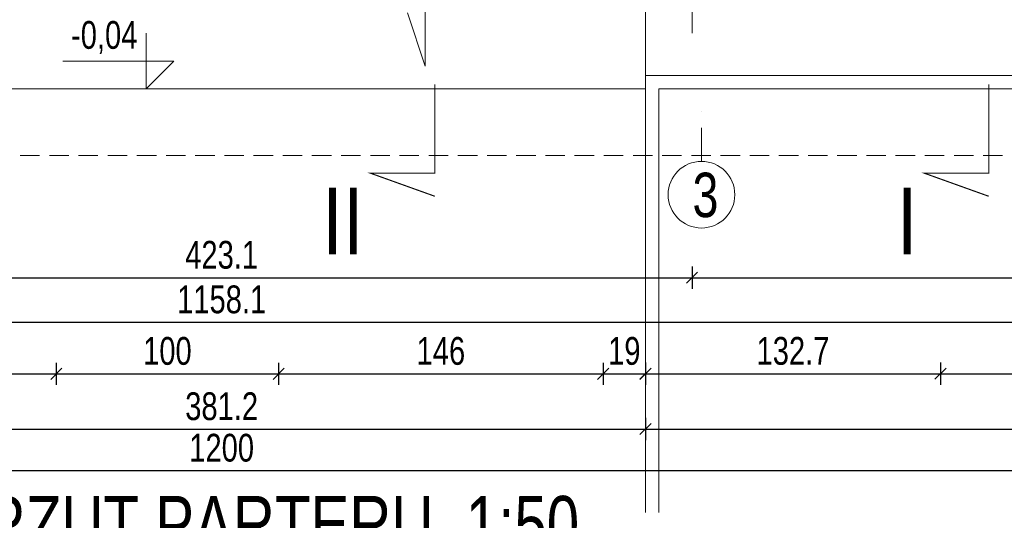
# Model space of a CAD drawing. Header units: inches. Extents: x 0 to 77643, y -44170 to 0.
# Tile 114 of 159: x 72130 to 72573, y -38752 to -38527. Entities that reach past the tile are written whole.
import ezdxf

# ---------------------------------------------------------------- set-up
doc = ezdxf.new("R2010")
doc.units = ezdxf.units.IN
doc.header["$MEASUREMENT"] = 0
doc.linetypes.add('DASHDOT', pattern=[1, 0.5, -0.25, 0, -0.25])
doc.linetypes.add('HIDDEN', pattern=[0.375, 0.25, -0.125])
doc.layers.get('0').update_dxf_attribs({"lineweight": 0})
doc.layers.get('Defpoints').update_dxf_attribs({"lineweight": 0})
for name, color, linetype, lineweight in [('p--dach', 2, 'Continuous', 30), ('p--koty wysok.', 141, 'Continuous', 0), ('p--linia przekroju I-AB', 116, 'Continuous', 40), ('p--obrzeże bet.', 252, 'Continuous', 0), ('p--osie konstr', 1, 'DASHDOT', 15), ('p--osie konstr.-NR', 1, 'DASHDOT', 15), ('p--podpis rysunku', 7, 'Continuous', 0), ('p--spadki terenu', 141, 'Continuous', 0), ('p--wymiary-1-50', 5, 'Continuous', 0)]:
    doc.layers.add(name, color=color, linetype=linetype, lineweight=lineweight)
doc.styles.add('1-50', font='arial.ttf', dxfattribs={"width": 0.75, "height": 12.5})
doc.styles.get("Standard").update_dxf_attribs({"font": 'arial.ttf', "width": 0.75})
doc.dimstyles.new('1-50', dxfattribs={"dimtxt": 12.5, "dimasz": 5, "dimexe": 5, "dimexo": 5, "dimgap": 0.09, "dimtad": 0, "dimdsep": 46, "dimtxsty": '1-50', "dimblk": 'OBLIQUE', "dimcen": 0.09, "dimadec": 0, "dimazin": 0, "dimtfac": 1, "dimtdec": 4, "dimtix": 1, "dimtofl": 0, "dimtmove": 2, "dimatfit": 3, "dimldrblk": 'OBLIQUE', "dimfxl": 5, "dimfxlon": 1, "dimtvp": 0.8, "dimtolj": 1, "dimtzin": 0, "dimarcsym": 0})

# ---------------------------------------------------------------- blocks, each defined once
blk = doc.blocks.new('_OBLIQUE')
at = {"color": 0, "linetype": 'ByBlock', "lineweight": -2}
for p, q in [((-0.5, -0.5), (0.5, 0.5)), ((0, 0), (0, 0))]:
    blk.add_line(p, q, dxfattribs=at)
blk = doc.blocks.new('*D1821')
at = {"layer": 'Defpoints', "color": 0}
for p in [(72432.42, -38533.27), (72009.32, -38637.91), (72432.42, -38643.22)]:
    blk.add_point(p, dxfattribs=at)
at = {"layer": 'p--wymiary-1-50', "color": 0, "lineweight": -2}
for p, q in [((72432.42, -38638.22), (72432.42, -38648.22)), ((72009.32, -38642.91), (72009.32, -38648.22)), ((72009.32, -38643.22), (72432.42, -38643.22))]:
    blk.add_line(p, q, dxfattribs=at)
at = {"layer": 'p--wymiary-1-50', "color": 0, "lineweight": -2, "xscale": 5, "yscale": 5, "zscale": 5, "rotation": 180}
blk.add_blockref('_OBLIQUE', (72009.32, -38643.22), dxfattribs=at)
at = {"layer": 'p--wymiary-1-50', "color": 0, "lineweight": -2, "xscale": 5, "yscale": 5, "zscale": 5}
blk.add_blockref('_OBLIQUE', (72432.42, -38643.22), dxfattribs=at)
at = {"layer": 'p--wymiary-1-50', "color": 0, "linetype": 'Continuous', "ltscale": 12, "insert": (72220.87, -38633.01), "char_height": 12.5, "attachment_point": 5, "style": '1-50'}
blk.add_mtext('\\A1;423.1', dxfattribs=at)
blk = doc.blocks.new('*D1822')
at = {"layer": 'Defpoints', "color": 0}
for p in [(71620.87, -38553.71), (72820.87, -38553.71), (72820.87, -38730.03)]:
    blk.add_point(p, dxfattribs=at)
at = {"layer": 'p--wymiary-1-50', "color": 0, "lineweight": -2}
for p, q in [((71620.87, -38725.03), (71620.87, -38735.03)), ((72820.87, -38725.03), (72820.87, -38735.03)), ((71620.87, -38730.03), (72820.87, -38730.03))]:
    blk.add_line(p, q, dxfattribs=at)
at = {"layer": 'p--wymiary-1-50', "color": 0, "lineweight": -2, "xscale": 5, "yscale": 5, "zscale": 5, "rotation": 180}
blk.add_blockref('_OBLIQUE', (71620.87, -38730.03), dxfattribs=at)
at = {"layer": 'p--wymiary-1-50', "color": 0, "lineweight": -2, "xscale": 5, "yscale": 5, "zscale": 5}
blk.add_blockref('_OBLIQUE', (72820.87, -38730.03), dxfattribs=at)
at = {"layer": 'p--wymiary-1-50', "color": 0, "linetype": 'Continuous', "ltscale": 12, "insert": (72220.87, -38719.82), "char_height": 12.5, "attachment_point": 5, "style": '1-50'}
blk.add_mtext('\\A1;1200', dxfattribs=at)
blk = doc.blocks.new('*D1824')
at = {"layer": 'Defpoints', "color": 0}
for p in [(72432.42, -38533.27), (72799.92, -38533.27), (72799.92, -38643.22)]:
    blk.add_point(p, dxfattribs=at)
at = {"layer": 'p--wymiary-1-50', "color": 0, "lineweight": -2}
for p, q in [((72432.42, -38638.22), (72432.42, -38648.22)), ((72799.92, -38638.22), (72799.92, -38648.22)), ((72432.42, -38643.22), (72799.92, -38643.22))]:
    blk.add_line(p, q, dxfattribs=at)
at = {"layer": 'p--wymiary-1-50', "color": 0, "lineweight": -2, "xscale": 5, "yscale": 5, "zscale": 5, "rotation": 180}
blk.add_blockref('_OBLIQUE', (72432.42, -38643.22), dxfattribs=at)
at = {"layer": 'p--wymiary-1-50', "color": 0, "lineweight": -2, "xscale": 5, "yscale": 5, "zscale": 5}
blk.add_blockref('_OBLIQUE', (72799.92, -38643.22), dxfattribs=at)
at = {"layer": 'p--wymiary-1-50', "color": 0, "linetype": 'Continuous', "ltscale": 12, "insert": (72616.17, -38633.01), "char_height": 12.5, "attachment_point": 5, "style": '1-50'}
blk.add_mtext('\\A1;367.5', dxfattribs=at)
blk = doc.blocks.new('*D1847')
at = {"layer": 'Defpoints', "color": 0}
for p in [(71641.82, -38648.22), (72799.92, -38648.22), (72799.92, -38663.28)]:
    blk.add_point(p, dxfattribs=at)
at = {"layer": 'p--wymiary-1-50', "color": 0, "linetype": 'Continuous', "lineweight": -2}
for p, q in [((71641.82, -38658.28), (71641.82, -38668.28)), ((72799.92, -38658.28), (72799.92, -38668.28)), ((71641.82, -38663.28), (72799.92, -38663.28))]:
    blk.add_line(p, q, dxfattribs=at)
at = {"layer": 'p--wymiary-1-50', "color": 0, "lineweight": -2, "xscale": 5, "yscale": 5, "zscale": 5, "rotation": 180}
blk.add_blockref('_OBLIQUE', (71641.82, -38663.28), dxfattribs=at)
at = {"layer": 'p--wymiary-1-50', "color": 0, "lineweight": -2, "xscale": 5, "yscale": 5, "zscale": 5}
blk.add_blockref('_OBLIQUE', (72799.92, -38663.28), dxfattribs=at)
at = {"layer": 'p--wymiary-1-50', "color": 0, "linetype": 'Continuous', "ltscale": 12, "insert": (72220.87, -38653.07), "char_height": 12.5, "attachment_point": 5, "style": '1-50'}
blk.add_mtext('\\A1;1158.1', dxfattribs=at)
blk = doc.blocks.new('*D1849')
at = {"layer": 'Defpoints', "color": 0}
for p in [(72030.27, -38508.27), (72411.47, -38508.27), (72411.47, -38711.35)]:
    blk.add_point(p, dxfattribs=at)
at = {"layer": 'p--wymiary-1-50', "color": 0, "linetype": 'Continuous', "lineweight": -2}
for p, q in [((72030.27, -38706.35), (72030.27, -38716.35)), ((72411.47, -38706.35), (72411.47, -38716.35)), ((72030.27, -38711.35), (72411.47, -38711.35))]:
    blk.add_line(p, q, dxfattribs=at)
at = {"layer": 'p--wymiary-1-50', "color": 0, "lineweight": -2, "xscale": 5, "yscale": 5, "zscale": 5, "rotation": 180}
blk.add_blockref('_OBLIQUE', (72030.27, -38711.35), dxfattribs=at)
at = {"layer": 'p--wymiary-1-50', "color": 0, "lineweight": -2, "xscale": 5, "yscale": 5, "zscale": 5}
blk.add_blockref('_OBLIQUE', (72411.47, -38711.35), dxfattribs=at)
at = {"layer": 'p--wymiary-1-50', "color": 0, "linetype": 'Continuous', "ltscale": 12, "insert": (72220.87, -38701.14), "char_height": 12.5, "attachment_point": 5, "style": '1-50'}
blk.add_mtext('\\A1;381.2', dxfattribs=at)
blk = doc.blocks.new('*D1850')
at = {"layer": 'Defpoints', "color": 0}
for p in [(72411.47, -38508.27), (72820.87, -38508.27), (72820.87, -38711.35)]:
    blk.add_point(p, dxfattribs=at)
at = {"layer": 'p--wymiary-1-50', "color": 0, "linetype": 'Continuous', "lineweight": -2}
for p, q in [((72411.47, -38706.35), (72411.47, -38716.35)), ((72820.87, -38706.35), (72820.87, -38716.35)), ((72411.47, -38711.35), (72820.87, -38711.35))]:
    blk.add_line(p, q, dxfattribs=at)
at = {"layer": 'p--wymiary-1-50', "color": 0, "lineweight": -2, "xscale": 5, "yscale": 5, "zscale": 5, "rotation": 180}
blk.add_blockref('_OBLIQUE', (72411.47, -38711.35), dxfattribs=at)
at = {"layer": 'p--wymiary-1-50', "color": 0, "lineweight": -2, "xscale": 5, "yscale": 5, "zscale": 5}
blk.add_blockref('_OBLIQUE', (72820.87, -38711.35), dxfattribs=at)
at = {"layer": 'p--wymiary-1-50', "color": 0, "linetype": 'Continuous', "ltscale": 12, "insert": (72616.17, -38701.14), "char_height": 12.5, "attachment_point": 5, "style": '1-50'}
blk.add_mtext('\\A1;409.4', dxfattribs=at)
blk = doc.blocks.new('*D1852')
at = {"layer": 'Defpoints', "color": 0}
for p in [(72072.47, -38666.48), (72146.47, -38666.48), (72146.47, -38686.47)]:
    blk.add_point(p, dxfattribs=at)
at = {"layer": 'p--wymiary-1-50', "color": 0, "linetype": 'Continuous', "lineweight": -2}
for p, q in [((72072.47, -38681.47), (72072.47, -38691.47)), ((72146.47, -38681.47), (72146.47, -38691.47)), ((72072.47, -38686.47), (72146.47, -38686.47))]:
    blk.add_line(p, q, dxfattribs=at)
at = {"layer": 'p--wymiary-1-50', "color": 0, "lineweight": -2, "xscale": 5, "yscale": 5, "zscale": 5, "rotation": 180}
blk.add_blockref('_OBLIQUE', (72072.47, -38686.47), dxfattribs=at)
at = {"layer": 'p--wymiary-1-50', "color": 0, "lineweight": -2, "xscale": 5, "yscale": 5, "zscale": 5}
blk.add_blockref('_OBLIQUE', (72146.47, -38686.47), dxfattribs=at)
at = {"layer": 'p--wymiary-1-50', "color": 0, "linetype": 'Continuous', "ltscale": 12, "insert": (72109.47, -38676.47), "char_height": 12.5, "attachment_point": 5, "style": '1-50'}
blk.add_mtext('\\A1;74', dxfattribs=at)
blk = doc.blocks.new('*D1853')
at = {"layer": 'Defpoints', "color": 0}
for p in [(72146.47, -38666.48), (72246.47, -38666.48), (72246.47, -38686.47)]:
    blk.add_point(p, dxfattribs=at)
at = {"layer": 'p--wymiary-1-50', "color": 0, "linetype": 'Continuous', "lineweight": -2}
for p, q in [((72146.47, -38681.47), (72146.47, -38691.47)), ((72246.47, -38681.47), (72246.47, -38691.47)), ((72146.47, -38686.47), (72246.47, -38686.47))]:
    blk.add_line(p, q, dxfattribs=at)
at = {"layer": 'p--wymiary-1-50', "color": 0, "lineweight": -2, "xscale": 5, "yscale": 5, "zscale": 5, "rotation": 180}
blk.add_blockref('_OBLIQUE', (72146.47, -38686.47), dxfattribs=at)
at = {"layer": 'p--wymiary-1-50', "color": 0, "lineweight": -2, "xscale": 5, "yscale": 5, "zscale": 5}
blk.add_blockref('_OBLIQUE', (72246.47, -38686.47), dxfattribs=at)
at = {"layer": 'p--wymiary-1-50', "color": 0, "linetype": 'Continuous', "ltscale": 12, "insert": (72196.47, -38676.26), "char_height": 12.5, "attachment_point": 5, "style": '1-50'}
blk.add_mtext('\\A1;100', dxfattribs=at)
blk = doc.blocks.new('*D1854')
at = {"layer": 'Defpoints', "color": 0}
for p in [(72246.47, -38666.48), (72392.47, -38666.48), (72392.47, -38686.47)]:
    blk.add_point(p, dxfattribs=at)
at = {"layer": 'p--wymiary-1-50', "color": 0, "linetype": 'Continuous', "lineweight": -2}
for p, q in [((72246.47, -38681.47), (72246.47, -38691.47)), ((72392.47, -38681.47), (72392.47, -38691.47)), ((72246.47, -38686.47), (72392.47, -38686.47))]:
    blk.add_line(p, q, dxfattribs=at)
at = {"layer": 'p--wymiary-1-50', "color": 0, "lineweight": -2, "xscale": 5, "yscale": 5, "zscale": 5, "rotation": 180}
blk.add_blockref('_OBLIQUE', (72246.47, -38686.47), dxfattribs=at)
at = {"layer": 'p--wymiary-1-50', "color": 0, "lineweight": -2, "xscale": 5, "yscale": 5, "zscale": 5}
blk.add_blockref('_OBLIQUE', (72392.47, -38686.47), dxfattribs=at)
at = {"layer": 'p--wymiary-1-50', "color": 0, "linetype": 'Continuous', "ltscale": 12, "insert": (72319.47, -38676.26), "char_height": 12.5, "attachment_point": 5, "style": '1-50'}
blk.add_mtext('\\A1;146', dxfattribs=at)
blk = doc.blocks.new('*D1855')
at = {"layer": 'Defpoints', "color": 0}
for p in [(72392.47, -38666.48), (72411.47, -38666.48), (72411.47, -38686.47)]:
    blk.add_point(p, dxfattribs=at)
at = {"layer": 'p--wymiary-1-50', "color": 0, "linetype": 'Continuous', "lineweight": -2}
for p, q in [((72392.47, -38681.47), (72392.47, -38691.47)), ((72411.47, -38681.47), (72411.47, -38691.47)), ((72392.47, -38686.47), (72411.47, -38686.47))]:
    blk.add_line(p, q, dxfattribs=at)
at = {"layer": 'p--wymiary-1-50', "color": 0, "lineweight": -2, "xscale": 5, "yscale": 5, "zscale": 5, "rotation": 180}
blk.add_blockref('_OBLIQUE', (72392.47, -38686.47), dxfattribs=at)
at = {"layer": 'p--wymiary-1-50', "color": 0, "lineweight": -2, "xscale": 5, "yscale": 5, "zscale": 5}
blk.add_blockref('_OBLIQUE', (72411.47, -38686.47), dxfattribs=at)
at = {"layer": 'p--wymiary-1-50', "color": 0, "linetype": 'Continuous', "ltscale": 12, "insert": (72401.97, -38676.26), "char_height": 12.5, "attachment_point": 5, "style": '1-50'}
blk.add_mtext('\\A1;19', dxfattribs=at)
blk = doc.blocks.new('*D1856')
at = {"layer": 'Defpoints', "color": 0}
for p in [(72411.47, -38664.2), (72544.18, -38664.2), (72544.18, -38686.45)]:
    blk.add_point(p, dxfattribs=at)
at = {"layer": 'p--wymiary-1-50', "color": 0, "linetype": 'Continuous', "lineweight": -2}
for p, q in [((72411.47, -38681.45), (72411.47, -38691.45)), ((72544.18, -38681.45), (72544.18, -38691.45)), ((72411.47, -38686.45), (72544.18, -38686.45))]:
    blk.add_line(p, q, dxfattribs=at)
at = {"layer": 'p--wymiary-1-50', "color": 0, "lineweight": -2, "xscale": 5, "yscale": 5, "zscale": 5, "rotation": 180}
blk.add_blockref('_OBLIQUE', (72411.47, -38686.45), dxfattribs=at)
at = {"layer": 'p--wymiary-1-50', "color": 0, "lineweight": -2, "xscale": 5, "yscale": 5, "zscale": 5}
blk.add_blockref('_OBLIQUE', (72544.18, -38686.45), dxfattribs=at)
at = {"layer": 'p--wymiary-1-50', "color": 0, "linetype": 'Continuous', "ltscale": 12, "insert": (72477.82, -38676.24), "char_height": 12.5, "attachment_point": 5, "style": '1-50'}
blk.add_mtext('\\A1;132.7', dxfattribs=at)
blk = doc.blocks.new('*D1857')
at = {"layer": 'Defpoints', "color": 0}
for p in [(72544.18, -38664.2), (72688.18, -38664.2), (72688.18, -38686.45)]:
    blk.add_point(p, dxfattribs=at)
at = {"layer": 'p--wymiary-1-50', "color": 0, "linetype": 'Continuous', "lineweight": -2}
for p, q in [((72544.18, -38681.45), (72544.18, -38691.45)), ((72688.18, -38681.45), (72688.18, -38691.45)), ((72544.18, -38686.45), (72688.18, -38686.45))]:
    blk.add_line(p, q, dxfattribs=at)
at = {"layer": 'p--wymiary-1-50', "color": 0, "lineweight": -2, "xscale": 5, "yscale": 5, "zscale": 5, "rotation": 180}
blk.add_blockref('_OBLIQUE', (72544.18, -38686.45), dxfattribs=at)
at = {"layer": 'p--wymiary-1-50', "color": 0, "lineweight": -2, "xscale": 5, "yscale": 5, "zscale": 5}
blk.add_blockref('_OBLIQUE', (72688.18, -38686.45), dxfattribs=at)
at = {"layer": 'p--wymiary-1-50', "color": 0, "linetype": 'Continuous', "ltscale": 12, "insert": (72616.18, -38676.41), "char_height": 12.5, "attachment_point": 5, "style": '1-50'}
blk.add_mtext('\\A1;144', dxfattribs=at)
blk = doc.blocks.new('kota wykoń')
for p, q in [((0, 25), (0, 0)), ((0, 0), (-12.5, 12.5)), ((-12.5, 12.5), (37.5, 12.5))]:
    blk.add_line(p, q)
at = {"lineweight": 0}
blk.add_line((-2.5, 0), (2.5, 0), dxfattribs=at)

msp = doc.modelspace()

# ---------------------------------------------------------------- linework, layer by layer
at = {"layer": 'p--dach', "linetype": 'HIDDEN', "lineweight": 20, "ltscale": 35}
msp.add_lwpolyline([(71580.87132, -37743.87054), (72860.87132, -37743.87054), (72860.87132, -38588.27054), (71580.87132, -38588.27054)], close=True, dxfattribs=at)
at = {"layer": 'p--linia przekroju I-AB', "const_width": 0.5}
for points in [[(72316.7575, -38556.17136), (72316.7575, -38596.18177), (72287.73036, -38596.18177), (72316.7575, -38606.59299)], [(72565.86091, -38556.17136), (72565.86091, -38596.18177), (72536.83376, -38596.18177), (72565.86091, -38606.59299)]]:
    msp.add_lwpolyline(points, dxfattribs=at)
at = {"layer": 'p--obrzeże bet.', "linetype": 'Continuous', "ltscale": 35}
for p, q in [((72411.47132, -38508.27054), (72411.47132, -38558.27054)), ((72030.27132, -38558.27054), (72411.47132, -38558.27054)), ((72411.47132, -38558.27054), (72411.47132, -38748.94503)), ((72417.47132, -38558.27054), (72417.47132, -38748.94503))]:
    msp.add_line(p, q, dxfattribs=at)
for points in [[(72417.47132, -38558.27054), (72870.87132, -38558.27054), (72870.87132, -37773.87054), (71570.87132, -37773.87054), (71570.87132, -38558.27054), (72024.27132, -38558.27054)], [(72411.47132, -38552.27054), (72779.92132, -38552.27054)]]:
    msp.add_lwpolyline(points, dxfattribs=at)
at = {"layer": 'p--osie konstr', "linetype": 'DASHDOT', "ltscale": 35}
msp.add_line((72432.42132, -38533.27054), (72432.42132, -38366.07054), dxfattribs=at)
at = {"layer": 'p--osie konstr.-NR', "linetype": 'DASHDOT', "ltscale": 30}
msp.add_line((72436.67132, -38590.86924), (72436.67132, -38565.86924), dxfattribs=at)
at = {"layer": 'p--osie konstr.-NR', "linetype": 'Continuous', "ltscale": 35}
msp.add_circle((72436.67132, -38605.86924), 15, dxfattribs=at)
at = {"layer": 'p--spadki terenu'}
msp.add_lwpolyline([(72312.32859, -38504.39424), (72312.32859, -38548.09177), (72304.48544, -38524.00211)], dxfattribs=at)

# ---------------------------------------------------------------- block references
at = {"layer": 'p--koty wysok.', "xscale": -1}
msp.add_blockref('kota wykoń', (72186.87702, -38558.27054), dxfattribs=at)

# ---------------------------------------------------------------- texts
at = {"layer": 'p--koty wysok.', "insert": (72182.98083, -38527.74273), "char_height": 18, "width": 207.4159655, "attachment_point": 3, "style": '1-50'}
msp.add_mtext('{\\H0.6944x;-0,04}', dxfattribs=at)
at = {"layer": 'p--linia przekroju I-AB', "char_height": 30, "width": 72.0009, "attachment_point": 3}
for s, insert in [('{\\W0.8;II}', (72284.74431, -38602.76556)), ('\\W0.8;I', (72533.84772, -38602.76556))]:
    msp.add_mtext(s, dxfattribs=dict(at, insert=insert))
at = {"layer": 'p--osie konstr.-NR', "linetype": 'Continuous', "ltscale": 35, "insert": (72432.63085, -38595.9772), "char_height": 20, "width": 63.5564, "attachment_point": 1}
msp.add_mtext('3', dxfattribs=at)
at = {"layer": 'p--podpis rysunku', "insert": (72381.65316, -38741.4351), "char_height": 25, "width": 531.4776, "attachment_point": 3}
msp.add_mtext('RZUT PARTERU  1:50', dxfattribs=at)

# ---------------------------------------------------------------- dimensions: what is measured, and where the dimension line sits
at = {"layer": 'p--wymiary-1-50', "linetype": 'Continuous'}
for base, p1, p2, picture, middle in [((72411.47132, -38711.35189), (72030.27132, -38508.27054), (72411.47132, -38508.27054), '*D1849', (72220.87132, -38701.14189)), ((72820.87132, -38711.35189), (72411.47132, -38508.27054), (72820.87132, -38508.27054), '*D1850', (72616.17132, -38701.14189)), ((72799.92132, -38663.27896), (71641.82132, -38648.21672), (72799.92132, -38648.21672), '*D1847', (72220.87132, -38653.06896)), ((72146.47132, -38686.47387), (72072.47132, -38666.47918), (72146.47132, -38666.47918), '*D1852', (72109.47132, -38676.47387)), ((72246.47132, -38686.47387), (72146.47132, -38666.47918), (72246.47132, -38666.47918), '*D1853', (72196.47132, -38676.26387)), ((72392.47132, -38686.47387), (72246.47132, -38666.47918), (72392.47132, -38666.47918), '*D1854', (72319.47132, -38676.26387)), ((72411.47132, -38686.47387), (72392.47132, -38666.47918), (72411.47132, -38666.47918), '*D1855', (72401.97132, -38676.26387)), ((72544.17595, -38686.44548), (72411.47132, -38664.20183), (72544.17595, -38664.20183), '*D1856', (72477.82363, -38676.23548)), ((72688.17595, -38686.44548), (72544.17595, -38664.20183), (72688.17595, -38664.20183), '*D1857', (72616.17595, -38676.40548))]:
    dim = msp.add_linear_dim(base=base, p1=p1, p2=p2, dimstyle='1-50', dxfattribs=at)
    dim.commit()
    dim.dimension.update_dxf_attribs({"geometry": picture, "text_midpoint": middle})
at = {"layer": 'p--wymiary-1-50'}
for base, p1, p2, picture, middle in [((72432.42132, -38643.21672), (72009.32132, -38637.91065), (72432.42132, -38533.27054), '*D1821', (72220.87132, -38633.00672)), ((72799.92132, -38643.21672), (72432.42132, -38533.27054), (72799.92132, -38533.27054), '*D1824', (72616.17132, -38633.00672)), ((72820.87132, -38730.02792), (71620.87132, -38553.70655), (72820.87132, -38553.70655), '*D1822', (72220.87132, -38719.81792))]:
    dim = msp.add_linear_dim(base=base, p1=p1, p2=p2, dimstyle='1-50', dxfattribs=at)
    dim.commit()
    dim.dimension.update_dxf_attribs({"geometry": picture, "text_midpoint": middle})

doc.saveas('drawing.dxf')
